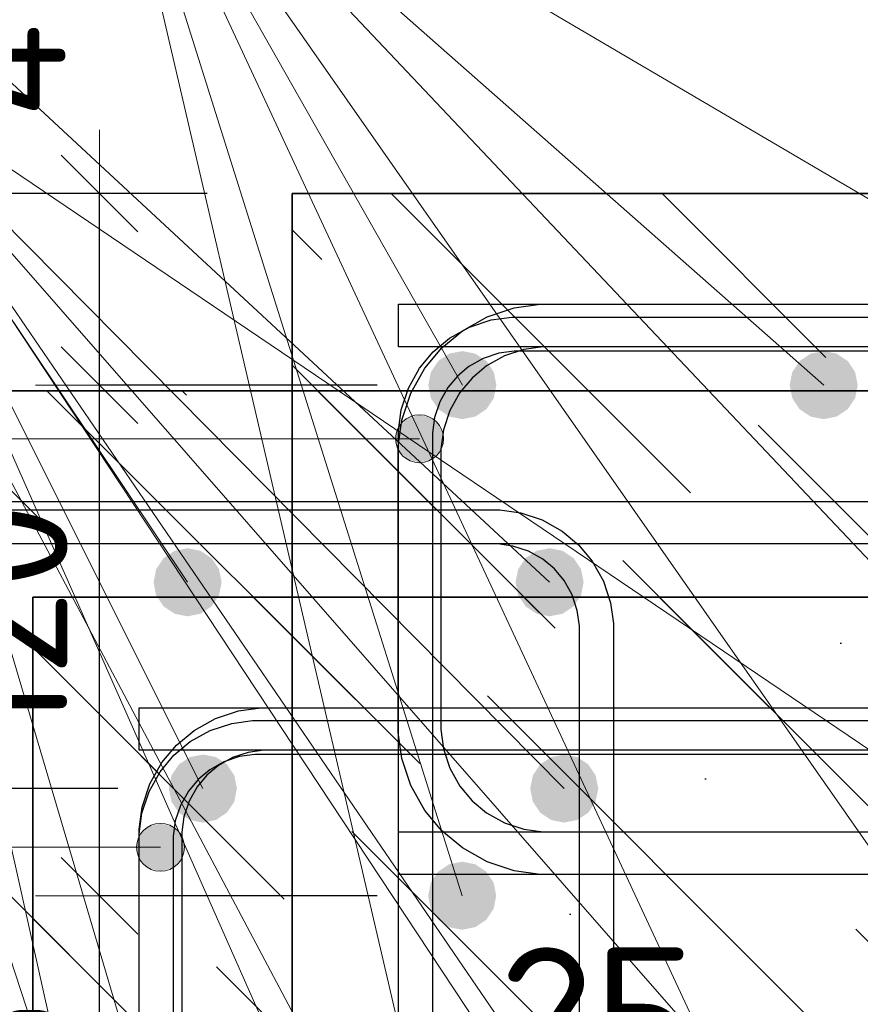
# Model space of a CAD drawing. Header units: metres. Extents: x -38 to 97, y -15 to 21.
# Tile 122 of 209: x 72.211 to 72.409, y 6.488 to 6.719. Entities that reach past the tile are written whole.
import ezdxf

# ---------------------------------------------------------------- set-up
doc = ezdxf.new("R2010")
doc.units = ezdxf.units.M
doc.header["$PDMODE"] = 65
for name, color, linetype, lineweight in [('XR$3$Арм. стержнями верхней зоны', 180, 'Continuous', 35), ('XR$3$Арм. стержнями нижней зоны', 180, 'Continuous', 35), ('XR$3$Арм.стержн. Арматура края', 96, 'Continuous', 35), ('XR$3$Арм.стержн. Хомут', 240, 'Continuous', 35), ('XR$3$Арм.стержн.горизонт. 1', 180, 'Continuous', 35), ('XR$3$Размерная линия (1)', 7, 'Continuous', 13), ('XR$3$Размерная линия_ общее', 7, 'Continuous', 13), ('XR$4$Арм. стержнями верхней зоны', 180, 'Continuous', 35), ('XR$4$Арм.стержн. Арматура края', 96, 'Continuous', 35), ('XR$4$Арм.стержн. Хомут', 240, 'Continuous', 35), ('XR$4$Арм.стержн.горизонт. 1', 180, 'Continuous', 35), ('XR$4$Размерная линия (1)', 7, 'Continuous', 13), ('XR$6$Арм. стержнями верхней зоны', 180, 'Continuous', 35), ('XR$6$Арм.стержн. Арматура края', 96, 'Continuous', 35), ('XR$6$Арм.стержн. Хомут', 240, 'Continuous', 35), ('XR$6$Арм.стержн.горизонт. 1', 180, 'Continuous', 35)]:
    doc.layers.add(name, color=color, linetype=linetype, lineweight=lineweight)
doc.styles.add('ISOCPEUR', font='txt')
doc.dimstyles.new('DIMSTYLE_10', dxfattribs={"dimtxt": 0.03, "dimasz": 0.03, "dimexe": 0, "dimexo": 0, "dimgap": 0.015, "dimtad": 2, "dimdec": 0, "dimlfac": 1000, "dimrnd": 1, "dimzin": 12, "dimdsep": 46, "dimtxsty": 'ISOCPEUR', "dimblk1": 'ALL_ML_STRICH', "dimblk2": 'ALL_ML_STRICH', "dimsah": 1, "dimcen": 0, "dimclrd": 7, "dimclre": 256, "dimclrt": 7, "dimadec": 0, "dimazin": 0, "dimtfac": 1, "dimtdec": 0, "dimtix": 1, "dimtmove": 2, "dimatfit": 3, "dimfxl": 0, "dimtzin": 0, "dimlwd": 0, "dimlwe": -3, "dimarcsym": 0})
doc.dimstyles.new('DIMSTYLE_12', dxfattribs={"dimtxt": 0.03, "dimasz": 0.03, "dimexe": 0, "dimexo": 0, "dimgap": 0.015, "dimtad": 2, "dimdec": 0, "dimlfac": 1000, "dimrnd": 1, "dimzin": 12, "dimdsep": 46, "dimtxsty": 'ISOCPEUR', "dimblk1": 'ALL_ML_STRICH', "dimblk2": 'ALL_ML_STRICH', "dimsah": 1, "dimcen": 0, "dimclrd": 7, "dimclre": 256, "dimclrt": 7, "dimadec": 0, "dimazin": 0, "dimtfac": 1, "dimtdec": 0, "dimtix": 1, "dimtmove": 2, "dimatfit": 3, "dimfxl": 0, "dimtzin": 0, "dimlwd": 0, "dimlwe": -3, "dimarcsym": 0})
doc.dimstyles.new('DIMSTYLE_14', dxfattribs={"dimtxt": 0.03, "dimasz": 0.03, "dimexe": 0, "dimexo": 0, "dimgap": 0.015, "dimtad": 2, "dimdec": 0, "dimlfac": 1000, "dimrnd": 1, "dimzin": 12, "dimdsep": 46, "dimtxsty": 'ISOCPEUR', "dimblk1": 'ALL_ML_STRICH', "dimblk2": 'ALL_ML_STRICH', "dimsah": 1, "dimcen": 0, "dimclrd": 7, "dimclre": 256, "dimclrt": 7, "dimadec": 0, "dimazin": 0, "dimtfac": 1, "dimtdec": 0, "dimtix": 1, "dimtmove": 2, "dimatfit": 3, "dimfxl": 0, "dimtvp": 1.2, "dimtzin": 0, "dimlwd": 0, "dimlwe": -3, "dimarcsym": 0})
doc.dimstyles.new('DIMSTYLE_9', dxfattribs={"dimtxt": 0.033, "dimasz": 0.0375, "dimexe": 0, "dimexo": 0, "dimgap": 0.0165, "dimtad": 2, "dimdec": 0, "dimlfac": 1000, "dimrnd": 1, "dimzin": 12, "dimdsep": 46, "dimtxsty": 'ISOCPEUR', "dimblk1": 'ALL_ML_STRICH', "dimblk2": 'ALL_ML_STRICH', "dimsah": 1, "dimcen": 0, "dimclrd": 7, "dimclre": 256, "dimclrt": 7, "dimadec": 0, "dimazin": 0, "dimtfac": 1, "dimtdec": 0, "dimtix": 1, "dimtmove": 2, "dimatfit": 3, "dimfxl": 0, "dimtvp": 1.2, "dimtzin": 0, "dimlwd": 0, "dimlwe": -3, "dimarcsym": 0})
pattern_1 = [(135, (0, 0), (-0.031819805, -0.031819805), [0.4, -0.05, 0, -0.05]), (135, (-0.01591, -0.01591), (-0.031819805, -0.031819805), [0.8, -0.1, 0.1, -0.1])]

# ---------------------------------------------------------------- blocks, each defined once
blk = doc.blocks.new('ALL_ML_STRICH')
at = {"color": 0, "linetype": 'ByBlock', "lineweight": -2}
for p, q in [((0, -0.5), (0, 0.5)), ((-0.3, -0.3), (0.3, 0.3)), ((-1, 0), (0.5, 0))]:
    blk.add_line(p, q, dxfattribs=at)
blk = doc.blocks.new('*D68')
at = {"layer": 'DEFPOINTS', "color": 7, "linetype": 'Continuous', "lineweight": 13, "transparency": 33554687}
for p in [(72.27526, 6.46063), (72.27526, 6.42564), (72.30026, 6.42064)]:
    blk.add_point(p, dxfattribs=at)
at = {"layer": 'XR$3$Размерная линия_ общее', "color": 253, "linetype": 'Continuous', "lineweight": -2, "true_color": 0xa0a0a0, "transparency": 33554687}
for p, q in [((72.27526, 6.44564), (72.27526, 6.46063)), ((72.30026, 6.44064), (72.30026, 6.46063))]:
    blk.add_line(p, q, dxfattribs=at)
at = {"layer": 'XR$3$Размерная линия_ общее', "color": 7, "linetype": 'Continuous', "lineweight": -2, "transparency": 33554687}
blk.add_line((72.27526, 6.46063), (72.30026, 6.46063), dxfattribs=at)
at = {"layer": 'XR$3$Размерная линия_ общее', "color": 7, "linetype": 'Continuous', "lineweight": 13, "transparency": 33554687, "xscale": 0.0375, "yscale": 0.0375, "zscale": 0.0375, "rotation": 180}
blk.add_blockref('ALL_ML_STRICH', (72.27526, 6.46063), dxfattribs=at)
at = {"layer": 'XR$3$Размерная линия_ общее', "color": 7, "linetype": 'Continuous', "lineweight": 13, "transparency": 33554687, "xscale": 0.0375, "yscale": 0.0375, "zscale": 0.0375}
blk.add_blockref('ALL_ML_STRICH', (72.30026, 6.46063), dxfattribs=at)
at = {"layer": 'XR$3$Размерная линия_ общее', "color": 7, "linetype": 'Continuous', "lineweight": 13, "transparency": 33554687, "insert": (72.34699, 6.48463), "char_height": 0.033, "width": 0.066, "attachment_point": 5, "style": 'ISOCPEUR'}
blk.add_mtext('\\A1;{25}', dxfattribs=at)
at = {"layer": 'XR$3$Размерная линия_ общее', "color": 7, "linetype": 'Continuous', "lineweight": 13, "transparency": 33554687, "insert": (72.32004, 6.46042), "char_height": 0.027, "width": 0.00135, "attachment_point": 1, "line_spacing_factor": 0.60241, "style": 'ISOCPEUR'}
blk.add_mtext('з.с.', dxfattribs=at)
blk = doc.blocks.new('*D69')
at = {"layer": 'DEFPOINTS', "color": 7, "linetype": 'Continuous', "lineweight": 13, "transparency": 33554687}
for p in [(72.2753, 6.67826), (72.15496, 6.37826), (72.27526, 6.37826)]:
    blk.add_point(p, dxfattribs=at)
at = {"layer": 'XR$3$Размерная линия (1)', "color": 9, "linetype": 'Continuous', "lineweight": -2, "true_color": 0xc7c7c7, "transparency": 33554687}
for p, q in [((72.2553, 6.67826), (72.15496, 6.67826)), ((72.25526, 6.37826), (72.15496, 6.37826))]:
    blk.add_line(p, q, dxfattribs=at)
at = {"layer": 'XR$3$Размерная линия (1)', "color": 7, "linetype": 'Continuous', "lineweight": -2, "transparency": 33554687}
blk.add_line((72.15496, 6.37826), (72.15496, 6.67826), dxfattribs=at)
at = {"layer": 'XR$3$Размерная линия (1)', "color": 7, "linetype": 'Continuous', "lineweight": 13, "transparency": 33554687, "xscale": 0.03, "yscale": 0.03, "zscale": 0.03}
for p, rotation in [((72.15496, 6.67826), 90), ((72.15496, 6.37826), 270)]:
    blk.add_blockref('ALL_ML_STRICH', p, dxfattribs=dict(at, rotation=rotation))
at = {"layer": 'XR$3$Размерная линия (1)', "color": 7, "linetype": 'Continuous', "lineweight": 13, "transparency": 33554687, "insert": (72.13246, 6.52976), "char_height": 0.03, "width": 0.09, "attachment_point": 5, "rotation": 90, "style": 'ISOCPEUR'}
blk.add_mtext('\\A1;{300}', dxfattribs=at)
blk = doc.blocks.new('*D145')
at = {"layer": 'DEFPOINTS', "color": 7, "linetype": 'Continuous', "lineweight": 13, "transparency": 33554687}
for p in [(72.31523, 6.51326), (72.22996, 6.41826), (72.31523, 6.41826)]:
    blk.add_point(p, dxfattribs=at)
at = {"layer": 'XR$3$Размерная линия (1)', "color": 9, "linetype": 'Continuous', "lineweight": -2, "true_color": 0xc7c7c7, "transparency": 33554687}
for p, q in [((72.29523, 6.51326), (72.22996, 6.51326)), ((72.29523, 6.41826), (72.22996, 6.41826))]:
    blk.add_line(p, q, dxfattribs=at)
at = {"layer": 'XR$3$Размерная линия (1)', "color": 7, "linetype": 'Continuous', "lineweight": -2, "transparency": 33554687}
blk.add_line((72.22996, 6.41826), (72.22996, 6.51326), dxfattribs=at)
at = {"layer": 'XR$3$Размерная линия (1)', "color": 7, "linetype": 'Continuous', "lineweight": 13, "transparency": 33554687, "xscale": 0.03, "yscale": 0.03, "zscale": 0.03}
for p, rotation in [((72.22996, 6.51326), 90), ((72.22996, 6.41826), 270)]:
    blk.add_blockref('ALL_ML_STRICH', p, dxfattribs=dict(at, rotation=rotation))
at = {"layer": 'XR$3$Размерная линия (1)', "color": 7, "linetype": 'Continuous', "lineweight": 13, "transparency": 33554687, "insert": (72.20746, 6.46726), "char_height": 0.03, "width": 0.06, "attachment_point": 5, "rotation": 90, "style": 'ISOCPEUR'}
blk.add_mtext('\\A1;{95}', dxfattribs=at)
blk = doc.blocks.new('*D146')
at = {"layer": 'DEFPOINTS', "color": 7, "linetype": 'Continuous', "lineweight": 13, "transparency": 33554687}
for p in [(72.31526, 6.63326), (72.22996, 6.51326), (72.31523, 6.51326)]:
    blk.add_point(p, dxfattribs=at)
at = {"layer": 'XR$3$Размерная линия (1)', "color": 9, "linetype": 'Continuous', "lineweight": -2, "true_color": 0xc7c7c7, "transparency": 33554687}
for p, q in [((72.29526, 6.63326), (72.22996, 6.63326)), ((72.29523, 6.51326), (72.22996, 6.51326))]:
    blk.add_line(p, q, dxfattribs=at)
at = {"layer": 'XR$3$Размерная линия (1)', "color": 7, "linetype": 'Continuous', "lineweight": -2, "transparency": 33554687}
blk.add_line((72.22996, 6.51326), (72.22996, 6.63326), dxfattribs=at)
at = {"layer": 'XR$3$Размерная линия (1)', "color": 7, "linetype": 'Continuous', "lineweight": 13, "transparency": 33554687, "xscale": 0.03, "yscale": 0.03, "zscale": 0.03}
for p, rotation in [((72.22996, 6.63326), 90), ((72.22996, 6.51326), 270)]:
    blk.add_blockref('ALL_ML_STRICH', p, dxfattribs=dict(at, rotation=rotation))
at = {"layer": 'XR$3$Размерная линия (1)', "color": 7, "linetype": 'Continuous', "lineweight": 13, "transparency": 33554687, "insert": (72.20746, 6.57776), "char_height": 0.03, "width": 0.09, "attachment_point": 5, "rotation": 90, "style": 'ISOCPEUR'}
blk.add_mtext('\\A1;{120}', dxfattribs=at)
blk = doc.blocks.new('*D147')
at = {"layer": 'DEFPOINTS', "color": 7, "linetype": 'Continuous', "lineweight": 13, "transparency": 33554687}
for p in [(72.27526, 6.67826), (72.22996, 6.63326), (72.31526, 6.63326)]:
    blk.add_point(p, dxfattribs=at)
at = {"layer": 'XR$3$Размерная линия (1)', "color": 9, "linetype": 'Continuous', "lineweight": -2, "true_color": 0xc7c7c7, "transparency": 33554687}
for p, q in [((72.25526, 6.67826), (72.22996, 6.67826)), ((72.29526, 6.63326), (72.22996, 6.63326))]:
    blk.add_line(p, q, dxfattribs=at)
at = {"layer": 'XR$3$Размерная линия (1)', "color": 7, "linetype": 'Continuous', "lineweight": -2, "transparency": 33554687}
blk.add_line((72.22996, 6.63326), (72.22996, 6.67826), dxfattribs=at)
at = {"layer": 'XR$3$Размерная линия (1)', "color": 7, "linetype": 'Continuous', "lineweight": 13, "transparency": 33554687, "xscale": 0.03, "yscale": 0.03, "zscale": 0.03}
for p, rotation in [((72.22996, 6.67826), 90), ((72.22996, 6.63326), 270)]:
    blk.add_blockref('ALL_ML_STRICH', p, dxfattribs=dict(at, rotation=rotation))
at = {"layer": 'XR$3$Размерная линия (1)', "color": 7, "linetype": 'Continuous', "lineweight": 13, "transparency": 33554687, "insert": (72.20704, 6.71794), "char_height": 0.03, "width": 0.06, "attachment_point": 5, "rotation": 90, "style": 'ISOCPEUR'}
blk.add_mtext('\\A1;{45}', dxfattribs=at)
blk = doc.blocks.new('*D348')
at = {"layer": 'DEFPOINTS', "color": 7, "linetype": 'Continuous', "lineweight": 13, "transparency": 33554687}
for p in [(72.21436, 6.58345), (72.09402, 6.28345), (72.21432, 6.28345)]:
    blk.add_point(p, dxfattribs=at)
at = {"layer": 'XR$4$Размерная линия (1)', "color": 9, "linetype": 'Continuous', "lineweight": -2, "true_color": 0xc7c7c7, "transparency": 33554687}
for p, q in [((72.19436, 6.58345), (72.09402, 6.58345)), ((72.19432, 6.28345), (72.09402, 6.28345))]:
    blk.add_line(p, q, dxfattribs=at)
at = {"layer": 'XR$4$Размерная линия (1)', "color": 7, "linetype": 'Continuous', "lineweight": -2, "transparency": 33554687}
blk.add_line((72.09402, 6.28345), (72.09402, 6.58345), dxfattribs=at)
at = {"layer": 'XR$4$Размерная линия (1)', "color": 7, "linetype": 'Continuous', "lineweight": 13, "transparency": 33554687, "xscale": 0.03, "yscale": 0.03, "zscale": 0.03}
for p, rotation in [((72.09402, 6.58345), 90), ((72.09402, 6.28345), 270)]:
    blk.add_blockref('ALL_ML_STRICH', p, dxfattribs=dict(at, rotation=rotation))
at = {"layer": 'XR$4$Размерная линия (1)', "color": 7, "linetype": 'Continuous', "lineweight": 13, "transparency": 33554687, "insert": (72.07152, 6.43495), "char_height": 0.03, "width": 0.09, "attachment_point": 5, "rotation": 90, "style": 'ISOCPEUR'}
blk.add_mtext('\\A1;{300}', dxfattribs=at)
blk = doc.blocks.new('*D578')
at = {"layer": 'DEFPOINTS', "color": 7, "linetype": 'Continuous', "lineweight": 13, "transparency": 33554687}
for p in [(72.25432, 6.53845), (72.16902, 6.41845), (72.25428, 6.41845)]:
    blk.add_point(p, dxfattribs=at)
at = {"layer": 'XR$4$Размерная линия (1)', "color": 9, "linetype": 'Continuous', "lineweight": -2, "true_color": 0xc7c7c7, "transparency": 33554687}
for p, q in [((72.23432, 6.53845), (72.16902, 6.53845)), ((72.23428, 6.41845), (72.16902, 6.41845))]:
    blk.add_line(p, q, dxfattribs=at)
at = {"layer": 'XR$4$Размерная линия (1)', "color": 7, "linetype": 'Continuous', "lineweight": -2, "transparency": 33554687}
blk.add_line((72.16902, 6.41845), (72.16902, 6.53845), dxfattribs=at)
at = {"layer": 'XR$4$Размерная линия (1)', "color": 7, "linetype": 'Continuous', "lineweight": 13, "transparency": 33554687, "xscale": 0.03, "yscale": 0.03, "zscale": 0.03}
for p, rotation in [((72.16902, 6.53845), 90), ((72.16902, 6.41845), 270)]:
    blk.add_blockref('ALL_ML_STRICH', p, dxfattribs=dict(at, rotation=rotation))
at = {"layer": 'XR$4$Размерная линия (1)', "color": 7, "linetype": 'Continuous', "lineweight": 13, "transparency": 33554687, "insert": (72.14652, 6.48295), "char_height": 0.03, "width": 0.09, "attachment_point": 5, "rotation": 90, "style": 'ISOCPEUR'}
blk.add_mtext('\\A1;{120}', dxfattribs=at)
blk = doc.blocks.new('*D579')
at = {"layer": 'DEFPOINTS', "color": 7, "linetype": 'Continuous', "lineweight": 13, "transparency": 33554687}
for p in [(72.21432, 6.58345), (72.16902, 6.53845), (72.25432, 6.53845)]:
    blk.add_point(p, dxfattribs=at)
at = {"layer": 'XR$4$Размерная линия (1)', "color": 9, "linetype": 'Continuous', "lineweight": -2, "true_color": 0xc7c7c7, "transparency": 33554687}
for p, q in [((72.19432, 6.58345), (72.16902, 6.58345)), ((72.23432, 6.53845), (72.16902, 6.53845))]:
    blk.add_line(p, q, dxfattribs=at)
at = {"layer": 'XR$4$Размерная линия (1)', "color": 7, "linetype": 'Continuous', "lineweight": -2, "transparency": 33554687}
blk.add_line((72.16902, 6.53845), (72.16902, 6.58345), dxfattribs=at)
at = {"layer": 'XR$4$Размерная линия (1)', "color": 7, "linetype": 'Continuous', "lineweight": 13, "transparency": 33554687, "xscale": 0.03, "yscale": 0.03, "zscale": 0.03}
for p, rotation in [((72.16902, 6.58345), 90), ((72.16902, 6.53845), 270)]:
    blk.add_blockref('ALL_ML_STRICH', p, dxfattribs=dict(at, rotation=rotation))
at = {"layer": 'XR$4$Размерная линия (1)', "color": 7, "linetype": 'Continuous', "lineweight": 13, "transparency": 33554687, "insert": (72.14661, 6.62573), "char_height": 0.03, "width": 0.06, "attachment_point": 5, "rotation": 90, "style": 'ISOCPEUR'}
blk.add_mtext('\\A1;{45}', dxfattribs=at)

msp = doc.modelspace()

# ---------------------------------------------------------------- hatches: boundary and pattern name
at = {"linetype": 'Continuous', "lineweight": 25, "transparency": 33554687}
h = msp.add_hatch(dxfattribs=at)
h.set_pattern_fill('__________540', scale=0.015, style=0, pattern_type=2)
h.set_pattern_definition(pattern_1)
h.paths.add_polyline_path([(72.52526, 6.67826), (72.27526, 6.67826), (72.27526, 6.37826), (72.52526, 6.37826)], flags=0)
at = {"linetype": 'Continuous', "lineweight": 13, "transparency": 33554687}
h = msp.add_hatch(dxfattribs=at)
h.set_pattern_fill('__________540', scale=0.015, style=0, pattern_type=2)
h.set_pattern_definition(pattern_1)
h.paths.add_polyline_path([(72.12578, 6.63192), (72.12578, 6.43192), (72.57861, 6.43192), (72.57861, 6.63192)], flags=0)
h = msp.add_hatch(dxfattribs=at)
h.set_pattern_fill('__________540', scale=0.015, style=0, pattern_type=2)
h.set_pattern_definition(pattern_1)
h.paths.add_polyline_path([(72.21432, 6.58345), (72.21432, 6.38345), (72.62859, 6.38345), (72.62859, 6.58345)], flags=0)
at = {"layer": 'XR$3$Арм.стержн. Арматура края', "linetype": 'Continuous', "lineweight": 13, "transparency": 33554687}
for points in [[(72.30037, 6.62347), (72.30239, 6.61582), (72.30239, 6.62549)], [(72.30239, 6.62549), (72.30521, 6.61503), (72.30521, 6.62628)], [(72.30239, 6.62549), (72.30239, 6.61582), (72.30521, 6.61503)], [(72.30521, 6.62628), (72.30521, 6.61503), (72.30802, 6.61582)], [(72.30521, 6.62628), (72.30802, 6.61582), (72.30802, 6.62549)], [(72.30802, 6.62549), (72.30802, 6.61582), (72.31004, 6.61784)], [(72.30802, 6.62549), (72.31004, 6.61784), (72.31004, 6.62347)], [(72.30037, 6.61784), (72.30037, 6.62347), (72.29958, 6.62065)], [(72.30037, 6.62347), (72.30037, 6.61784), (72.30239, 6.61582)], [(72.31004, 6.62347), (72.31004, 6.61784), (72.31083, 6.62065)]]:
    msp.add_hatch(color=7, dxfattribs=at).paths.add_polyline_path(points)
at = {"layer": 'XR$3$Арм.стержн.горизонт. 1', "linetype": 'Continuous', "lineweight": 50, "transparency": 33554687}
for points in [[(72.32326, 6.63326), (72.32265, 6.63632), (72.32092, 6.63892), (72.31833, 6.64065), (72.31526, 6.64126), (72.3122, 6.64065), (72.30961, 6.63892), (72.30787, 6.63632), (72.30726, 6.63326), (72.30787, 6.6302), (72.30961, 6.6276), (72.3122, 6.62587), (72.31526, 6.62526), (72.31833, 6.62587), (72.32092, 6.6276), (72.32265, 6.6302)], [(72.40819, 6.63326), (72.40758, 6.63632), (72.40584, 6.63892), (72.40325, 6.64065), (72.40019, 6.64126), (72.39713, 6.64065), (72.39453, 6.63892), (72.3928, 6.63632), (72.39219, 6.63326), (72.3928, 6.6302), (72.39453, 6.6276), (72.39713, 6.62587), (72.40019, 6.62526), (72.40325, 6.62587), (72.40584, 6.6276), (72.40758, 6.6302)], [(72.32323, 6.51326), (72.32262, 6.51632), (72.32088, 6.51892), (72.31829, 6.52065), (72.31523, 6.52126), (72.31216, 6.52065), (72.30957, 6.51892), (72.30783, 6.51632), (72.30723, 6.51326), (72.30783, 6.5102), (72.30957, 6.5076), (72.31216, 6.50587), (72.31523, 6.50526), (72.31829, 6.50587), (72.32088, 6.5076), (72.32262, 6.5102)]]:
    msp.add_hatch(color=7, dxfattribs=at).paths.add_polyline_path(points)
at = {"layer": 'XR$4$Арм.стержн. Арматура края', "linetype": 'Continuous', "lineweight": 13, "transparency": 33554687}
for points in [[(72.24151, 6.52948), (72.24432, 6.51902), (72.24432, 6.53027)], [(72.24432, 6.53027), (72.24432, 6.51902), (72.24713, 6.5198)], [(72.24432, 6.53027), (72.24713, 6.5198), (72.24713, 6.52948)], [(72.23948, 6.52745), (72.24151, 6.5198), (72.24151, 6.52948)], [(72.24151, 6.52948), (72.24151, 6.5198), (72.24432, 6.51902)], [(72.24713, 6.52948), (72.24713, 6.5198), (72.24916, 6.52183)], [(72.24713, 6.52948), (72.24916, 6.52183), (72.24916, 6.52745)], [(72.23948, 6.52183), (72.23948, 6.52745), (72.2387, 6.52464)], [(72.23948, 6.52745), (72.23948, 6.52183), (72.24151, 6.5198)], [(72.24916, 6.52745), (72.24916, 6.52183), (72.24995, 6.52464)]]:
    msp.add_hatch(color=7, dxfattribs=at).paths.add_polyline_path(points)
at = {"layer": 'XR$4$Арм.стержн.горизонт. 1', "linetype": 'Continuous', "lineweight": 50, "transparency": 33554687}
for points in [[(72.26228, 6.53845), (72.26168, 6.54151), (72.25994, 6.54411), (72.25735, 6.54584), (72.25428, 6.54645), (72.25122, 6.54584), (72.24863, 6.54411), (72.24689, 6.54151), (72.24628, 6.53845), (72.24689, 6.53539), (72.24863, 6.53279), (72.25122, 6.53106), (72.25428, 6.53045), (72.25735, 6.53106), (72.25994, 6.53279), (72.26168, 6.53539)], [(72.34721, 6.53845), (72.3466, 6.54151), (72.34487, 6.54411), (72.34227, 6.54584), (72.33921, 6.54645), (72.33615, 6.54584), (72.33355, 6.54411), (72.33182, 6.54151), (72.33121, 6.53845), (72.33182, 6.53539), (72.33355, 6.53279), (72.33615, 6.53106), (72.33921, 6.53045), (72.34227, 6.53106), (72.34487, 6.53279), (72.3466, 6.53539)]]:
    msp.add_hatch(color=7, dxfattribs=at).paths.add_polyline_path(points)
at = {"layer": 'XR$6$Арм.стержн.горизонт. 1', "linetype": 'Continuous', "lineweight": 50, "transparency": 33554687}
for points in [[(72.25869, 6.58692), (72.25808, 6.58999), (72.25635, 6.59258), (72.25375, 6.59432), (72.25069, 6.59492), (72.24763, 6.59432), (72.24503, 6.59258), (72.2433, 6.58999), (72.24269, 6.58692), (72.2433, 6.58386), (72.24503, 6.58127), (72.24763, 6.57953), (72.25069, 6.57892), (72.25375, 6.57953), (72.25635, 6.58127), (72.25808, 6.58386)], [(72.34377, 6.58692), (72.34316, 6.58999), (72.34142, 6.59258), (72.33883, 6.59432), (72.33577, 6.59492), (72.3327, 6.59432), (72.33011, 6.59258), (72.32838, 6.58999), (72.32777, 6.58692), (72.32838, 6.58386), (72.33011, 6.58127), (72.3327, 6.57953), (72.33577, 6.57892), (72.33883, 6.57953), (72.34142, 6.58127), (72.34316, 6.58386)]]:
    msp.add_hatch(color=7, dxfattribs=at).paths.add_polyline_path(points)

# ---------------------------------------------------------------- linework, layer by layer
at = {"color": 7, "linetype": 'Continuous', "lineweight": 35, "transparency": 33554687}
for p, q in [((72.27526, 6.67826), (72.27526, 6.37826)), ((72.52526, 6.67826), (72.27526, 6.67826)), ((72.57861, 6.63192), (72.12578, 6.63192)), ((72.21432, 6.58345), (72.21432, 6.38345)), ((72.62859, 6.58345), (72.21432, 6.58345))]:
    msp.add_line(p, q, dxfattribs=at)
at = {"layer": 'XR$3$Арм. стержнями верхней зоны', "color": 4, "linetype": 'Continuous', "lineweight": 25, "transparency": 33554687}
msp.add_lwpolyline([(72.30026, 6.65226), (72.66223, 6.65226), (72.66223, 6.64226), (72.30026, 6.64226), (72.30026, 6.65226)], dxfattribs=at)
at = {"layer": 'XR$3$Арм. стержнями нижней зоны', "color": 4, "linetype": 'Continuous', "lineweight": 25, "transparency": 33554687}
msp.add_lwpolyline([(72.30026, 6.52826), (72.66223, 6.52826), (72.66223, 6.51826), (72.30026, 6.51826), (72.30026, 6.52826)], dxfattribs=at)
at = {"layer": 'XR$3$Арм.стержн. Арматура края', "color": 7, "linetype": 'Continuous', "lineweight": 13, "transparency": 33554687}
for p, q in [((72.30521, 6.62628), (72.30521, 6.62628)), ((72.16359, 6.62065), (72.30521, 6.62065)), ((72.29958, 6.62065), (72.29958, 6.62065)), ((72.31083, 6.62065), (72.31083, 6.62065)), ((72.30521, 6.61503), (72.30521, 6.61503))]:
    msp.add_line(p, q, dxfattribs=at)
at = {"layer": 'XR$3$Арм.стержн. Арматура края', "color": 4, "linetype": 'Continuous', "lineweight": 25, "transparency": 33554687}
for points in [[(72.66223, 6.51826), (72.33355, 6.51826), (72.32745, 6.51911), (72.3211, 6.5212), (72.31526, 6.52448), (72.31044, 6.5285), (72.30642, 6.53331), (72.30315, 6.53916), (72.30106, 6.54551), (72.30021, 6.55161), (72.30021, 6.61891), (72.30106, 6.62501), (72.30315, 6.63136), (72.30642, 6.63721), (72.31044, 6.64202), (72.31526, 6.64604), (72.3211, 6.64932), (72.32745, 6.65141), (72.33355, 6.65226), (72.66223, 6.65226)], [(72.66223, 6.64226), (72.33425, 6.64226), (72.32973, 6.64163), (72.32515, 6.64012), (72.32095, 6.63777), (72.31754, 6.63492), (72.31469, 6.63151), (72.31234, 6.62732), (72.31084, 6.62274), (72.31021, 6.61822), (72.31021, 6.5523), (72.31084, 6.54778), (72.31234, 6.5432), (72.31469, 6.53901), (72.31754, 6.5356), (72.32095, 6.53275), (72.32515, 6.5304), (72.32973, 6.52889), (72.33425, 6.52826), (72.66223, 6.52826)]]:
    msp.add_lwpolyline(points, dxfattribs=at)
at = {"layer": 'XR$3$Арм.стержн. Арматура края', "color": 7, "linetype": 'Continuous', "lineweight": 13, "transparency": 33554687}
msp.add_circle((72.30521, 6.62065), 0.00563, dxfattribs=at)
at = {"layer": 'XR$3$Арм.стержн. Хомут', "color": 40, "linetype": 'Continuous', "lineweight": 25, "transparency": 33554687}
for points in [[(72.30023, 6.42994), (72.30023, 6.62258), (72.30091, 6.62746), (72.30258, 6.63254), (72.3052, 6.63722), (72.30842, 6.64107), (72.31227, 6.64429), (72.31694, 6.64691), (72.32202, 6.64858), (72.3269, 6.64926), (72.47359, 6.64926)], [(72.30023, 6.42994), (72.30023, 6.62258), (72.30091, 6.62746), (72.30258, 6.63254), (72.3052, 6.63722), (72.30842, 6.64107), (72.31227, 6.64429), (72.31694, 6.64691), (72.32202, 6.64858), (72.3269, 6.64926), (72.47359, 6.64926)], [(72.47303, 6.64126), (72.32746, 6.64126), (72.32384, 6.64076), (72.32018, 6.63955), (72.31682, 6.63767), (72.3141, 6.63539), (72.31182, 6.63266), (72.30994, 6.62931), (72.30873, 6.62564), (72.30823, 6.62203), (72.30823, 6.43049)], [(72.47303, 6.64126), (72.32746, 6.64126), (72.32384, 6.64076), (72.32018, 6.63955), (72.31682, 6.63767), (72.3141, 6.63539), (72.31182, 6.63266), (72.30994, 6.62931), (72.30873, 6.62564), (72.30823, 6.62203), (72.30823, 6.43049)]]:
    msp.add_lwpolyline(points, dxfattribs=at)
at = {"layer": 'XR$3$Арм.стержн.горизонт. 1', "color": 7, "linetype": 'Continuous', "lineweight": 13, "transparency": 33554687}
for q in [(72.4853, 6.41826), (72.40023, 6.41826), (72.4853, 6.51326), (72.31523, 6.41826), (72.31523, 6.51326), (72.31526, 6.63326), (72.48526, 6.63326), (72.40019, 6.63326)]:
    msp.add_line((72.23031, 6.78305), q, dxfattribs=at)
at = {"layer": 'XR$4$Арм. стержнями верхней зоны', "color": 4, "linetype": 'Continuous', "lineweight": 25, "transparency": 33554687}
msp.add_lwpolyline([(72.23932, 6.55745), (72.63359, 6.55745), (72.63359, 6.54745), (72.23932, 6.54745), (72.23932, 6.55745)], dxfattribs=at)
msp.add_lwpolyline([(72.23932, 6.55745), (72.63359, 6.55745), (72.63359, 6.54745), (72.23932, 6.54745), (72.23932, 6.55745)], dxfattribs=at)
at = {"layer": 'XR$4$Арм.стержн. Арматура края', "color": 7, "linetype": 'Continuous', "lineweight": 13, "transparency": 33554687}
for p, q in [((72.24432, 6.53027), (72.24432, 6.53027)), ((72.02872, 6.52464), (72.24432, 6.52464)), ((72.2387, 6.52464), (72.2387, 6.52464)), ((72.24995, 6.52464), (72.24995, 6.52464)), ((72.24432, 6.51902), (72.24432, 6.51902))]:
    msp.add_line(p, q, dxfattribs=at)
at = {"layer": 'XR$4$Арм.стержн. Арматура края', "color": 4, "linetype": 'Continuous', "lineweight": 25, "transparency": 33554687}
for points in [[(72.63359, 6.42345), (72.26789, 6.42345), (72.26267, 6.42417), (72.25723, 6.42597), (72.25222, 6.42877), (72.2481, 6.43222), (72.24465, 6.43635), (72.24184, 6.44136), (72.24005, 6.4468), (72.23932, 6.45201), (72.23932, 6.52888), (72.24005, 6.5341), (72.24184, 6.53954), (72.24465, 6.54455), (72.2481, 6.54868), (72.25222, 6.55212), (72.25723, 6.55493), (72.26267, 6.55672), (72.26789, 6.55745), (72.63359, 6.55745)], [(72.63359, 6.42345), (72.26789, 6.42345), (72.26267, 6.42417), (72.25723, 6.42597), (72.25222, 6.42877), (72.2481, 6.43222), (72.24465, 6.43635), (72.24184, 6.44136), (72.24005, 6.4468), (72.23932, 6.45201), (72.23932, 6.52888), (72.24005, 6.5341), (72.24184, 6.53954), (72.24465, 6.54455), (72.2481, 6.54868), (72.25222, 6.55212), (72.25723, 6.55493), (72.26267, 6.55672), (72.26789, 6.55745), (72.63359, 6.55745)], [(72.63359, 6.54745), (72.26858, 6.54745), (72.26494, 6.54694), (72.26128, 6.54573), (72.25792, 6.54385), (72.25519, 6.54158), (72.25292, 6.53885), (72.25104, 6.53549), (72.24983, 6.53183), (72.24932, 6.52819), (72.24932, 6.45271), (72.24983, 6.44907), (72.25104, 6.4454), (72.25292, 6.44205), (72.25519, 6.43932), (72.25792, 6.43704), (72.26128, 6.43516), (72.26494, 6.43395), (72.26858, 6.43345), (72.63359, 6.43345)], [(72.63359, 6.54745), (72.26858, 6.54745), (72.26494, 6.54694), (72.26128, 6.54573), (72.25792, 6.54385), (72.25519, 6.54158), (72.25292, 6.53885), (72.25104, 6.53549), (72.24983, 6.53183), (72.24932, 6.52819), (72.24932, 6.45271), (72.24983, 6.44907), (72.25104, 6.4454), (72.25292, 6.44205), (72.25519, 6.43932), (72.25792, 6.43704), (72.26128, 6.43516), (72.26494, 6.43395), (72.26858, 6.43345), (72.63359, 6.43345)]]:
    msp.add_lwpolyline(points, dxfattribs=at)
at = {"layer": 'XR$4$Арм.стержн. Арматура края', "color": 7, "linetype": 'Continuous', "lineweight": 13, "transparency": 33554687}
msp.add_circle((72.24432, 6.52464), 0.00563, dxfattribs=at)
at = {"layer": 'XR$4$Арм.стержн. Хомут', "color": 40, "linetype": 'Continuous', "lineweight": 25, "transparency": 33554687}
for points in [[(72.23928, 6.33513), (72.23928, 6.52777), (72.23996, 6.53265), (72.24164, 6.53773), (72.24426, 6.54241), (72.24747, 6.54626), (72.25132, 6.54948), (72.256, 6.55209), (72.26108, 6.55377), (72.26596, 6.55445), (72.41265, 6.55445)], [(72.23928, 6.33513), (72.23928, 6.52777), (72.23996, 6.53265), (72.24164, 6.53773), (72.24426, 6.54241), (72.24747, 6.54626), (72.25132, 6.54948), (72.256, 6.55209), (72.26108, 6.55377), (72.26596, 6.55445), (72.41265, 6.55445)], [(72.41209, 6.54645), (72.26652, 6.54645), (72.2629, 6.54595), (72.25924, 6.54474), (72.25588, 6.54286), (72.25315, 6.54058), (72.25087, 6.53785), (72.24899, 6.5345), (72.24779, 6.53083), (72.24728, 6.52722), (72.24728, 6.33568)], [(72.41209, 6.54645), (72.26652, 6.54645), (72.2629, 6.54595), (72.25924, 6.54474), (72.25588, 6.54286), (72.25315, 6.54058), (72.25087, 6.53785), (72.24899, 6.5345), (72.24779, 6.53083), (72.24728, 6.52722), (72.24728, 6.33568)]]:
    msp.add_lwpolyline(points, dxfattribs=at)
at = {"layer": 'XR$4$Арм.стержн.горизонт. 1', "color": 7, "linetype": 'Continuous', "lineweight": 13, "transparency": 33554687}
for q in [(72.25425, 6.41845), (72.42432, 6.32345), (72.25425, 6.32345), (72.33925, 6.32345), (72.42432, 6.41845), (72.42428, 6.53845), (72.33921, 6.53845), (72.25428, 6.53845)]:
    msp.add_line((72.1672, 6.71235), q, dxfattribs=at)
at = {"layer": 'XR$6$Арм. стержнями верхней зоны', "color": 4, "linetype": 'Continuous', "lineweight": 25, "transparency": 33554687}
msp.add_lwpolyline([(72.15077, 6.60592), (72.58361, 6.60592), (72.58361, 6.59592), (72.15077, 6.59592), (72.15077, 6.60592)], dxfattribs=at)
at = {"layer": 'XR$6$Арм.стержн. Арматура края', "color": 4, "linetype": 'Continuous', "lineweight": 25, "transparency": 33554687}
for points in [[(72.58361, 6.47192), (72.17933, 6.47192), (72.17411, 6.47265), (72.16868, 6.47444), (72.16367, 6.47725), (72.15954, 6.4807), (72.15609, 6.48482), (72.15328, 6.48983), (72.15149, 6.49527), (72.15077, 6.50049), (72.15077, 6.57736), (72.15149, 6.58258), (72.15328, 6.58801), (72.15609, 6.59302), (72.15954, 6.59715), (72.16367, 6.6006), (72.16868, 6.60341), (72.17411, 6.6052), (72.17933, 6.60592), (72.58361, 6.60592)], [(72.58361, 6.59592), (72.18002, 6.59592), (72.17639, 6.59542), (72.17272, 6.59421), (72.16936, 6.59233), (72.16664, 6.59005), (72.16436, 6.58733), (72.16248, 6.58397), (72.16127, 6.5803), (72.16077, 6.57667), (72.16077, 6.50118), (72.16127, 6.49755), (72.16248, 6.49388), (72.16436, 6.49052), (72.16664, 6.4878), (72.16936, 6.48552), (72.17272, 6.48364), (72.17639, 6.48243), (72.18002, 6.48192), (72.58361, 6.48192)]]:
    msp.add_lwpolyline(points, dxfattribs=at)
at = {"layer": 'XR$6$Арм.стержн. Хомут', "color": 40, "linetype": 'Continuous', "lineweight": 25, "transparency": 33554687}
for points in [[(72.15073, 6.37978), (72.15073, 6.57725), (72.15141, 6.58213), (72.15308, 6.58721), (72.1557, 6.59188), (72.15892, 6.59573), (72.16277, 6.59895), (72.16744, 6.60157), (72.17252, 6.60325), (72.17741, 6.60392), (72.32409, 6.60392), (72.32897, 6.60325), (72.33405, 6.60157), (72.33873, 6.59895), (72.34258, 6.59573), (72.34579, 6.59188), (72.34841, 6.58721), (72.35009, 6.58213), (72.35077, 6.57725), (72.35077, 6.3836)], [(72.15073, 6.37978), (72.15073, 6.57725), (72.15141, 6.58213), (72.15308, 6.58721), (72.1557, 6.59188), (72.15892, 6.59573), (72.16277, 6.59895), (72.16744, 6.60157), (72.17252, 6.60325), (72.17741, 6.60392), (72.32409, 6.60392), (72.32897, 6.60325), (72.33405, 6.60157), (72.33873, 6.59895), (72.34258, 6.59573), (72.34579, 6.59188), (72.34841, 6.58721), (72.35009, 6.58213), (72.35077, 6.57725), (72.35077, 6.3836)], [(72.34277, 6.38416), (72.34277, 6.57669), (72.34226, 6.58031), (72.34106, 6.58397), (72.33918, 6.58733), (72.3369, 6.59006), (72.33417, 6.59234), (72.33081, 6.59421), (72.32715, 6.59542), (72.32354, 6.59592), (72.17796, 6.59592), (72.17434, 6.59542), (72.17068, 6.59421), (72.16733, 6.59234), (72.1646, 6.59006), (72.16232, 6.58733), (72.16044, 6.58397), (72.15923, 6.58031), (72.15873, 6.57669), (72.15873, 6.38033)], [(72.34277, 6.38416), (72.34277, 6.57669), (72.34226, 6.58031), (72.34106, 6.58397), (72.33918, 6.58733), (72.3369, 6.59006), (72.33417, 6.59234), (72.33081, 6.59421), (72.32715, 6.59542), (72.32354, 6.59592), (72.17796, 6.59592), (72.17434, 6.59542), (72.17068, 6.59421), (72.16733, 6.59234), (72.1646, 6.59006), (72.16232, 6.58733), (72.16044, 6.58397), (72.15923, 6.58031), (72.15873, 6.57669), (72.15873, 6.38033)]]:
    msp.add_lwpolyline(points, dxfattribs=at)
at = {"layer": 'XR$6$Арм.стержн.горизонт. 1', "color": 7, "linetype": 'Continuous', "lineweight": 13, "transparency": 33554687}
for q in [(72.25069, 6.58692), (72.33577, 6.58692), (72.25073, 6.37192), (72.3358, 6.46692), (72.3358, 6.37192)]:
    msp.add_line((72.11123, 6.79524), q, dxfattribs=at)

# ---------------------------------------------------------------- dimensions: what is measured, and where the dimension line sits
at = {"layer": 'XR$3$Размерная линия (1)', "color": 7, "linetype": 'Continuous', "lineweight": 13, "transparency": 33554687}
for base, p1, p2, dimstyle, picture, middle in [((72.22996, 6.67826), (72.29526, 6.63326), (72.25526, 6.67826), 'DIMSTYLE_14', '*D147', (72.20704, 6.71794)), ((72.15496, 6.67826), (72.25526, 6.37826), (72.2553, 6.67826), 'DIMSTYLE_10', '*D69', (72.13246, 6.52976)), ((72.22996, 6.63326), (72.29523, 6.51326), (72.29526, 6.63326), 'DIMSTYLE_12', '*D146', (72.20746, 6.57776)), ((72.22996, 6.51326), (72.29523, 6.41826), (72.29523, 6.51326), 'DIMSTYLE_12', '*D145', (72.20746, 6.46726))]:
    dim = msp.add_linear_dim(base=base, p1=p1, p2=p2, angle=90, dimstyle=dimstyle, override={"dimpost": '<>', "dimclrd": 7, "dimclre": 9, "dimclrt": 7, "dimlwd": 0, "dimlwe": 65533}, dxfattribs=at)
    dim.commit()
    dim.dimension.update_dxf_attribs({"geometry": picture, "text_midpoint": middle, "dimtype": 160})
at = {"layer": 'XR$3$Размерная линия_ общее', "color": 7, "linetype": 'Continuous', "lineweight": 13, "transparency": 33554687}
dim = msp.add_linear_dim(base=(72.30026, 6.46063), p1=(72.27526, 6.44564), p2=(72.30026, 6.44064), text='<>\\Xз.с.', dimstyle='DIMSTYLE_9', override={"dimpost": '<>', "dimclrd": 7, "dimclre": 253, "dimclrt": 7, "dimlwd": 0, "dimlwe": 65533}, dxfattribs=at)
dim.commit()
dim.dimension.update_dxf_attribs({"geometry": '*D68', "text_midpoint": (72.34699, 6.48463), "dimtype": 160})
at = {"layer": 'XR$4$Размерная линия (1)', "color": 7, "linetype": 'Continuous', "lineweight": 13, "transparency": 33554687}
for base, p1, p2, dimstyle, picture, middle in [((72.16902, 6.58345), (72.23432, 6.53845), (72.19432, 6.58345), 'DIMSTYLE_14', '*D579', (72.14661, 6.62573)), ((72.09402, 6.58345), (72.19432, 6.28345), (72.19436, 6.58345), 'DIMSTYLE_12', '*D348', (72.07152, 6.43495)), ((72.16902, 6.53845), (72.23428, 6.41845), (72.23432, 6.53845), 'DIMSTYLE_12', '*D578', (72.14652, 6.48295))]:
    dim = msp.add_linear_dim(base=base, p1=p1, p2=p2, angle=90, dimstyle=dimstyle, override={"dimpost": '<>', "dimclrd": 7, "dimclre": 9, "dimclrt": 7, "dimlwd": 0, "dimlwe": 65533}, dxfattribs=at)
    dim.commit()
    dim.dimension.update_dxf_attribs({"geometry": picture, "text_midpoint": middle, "dimtype": 160})

doc.saveas('drawing.dxf')
